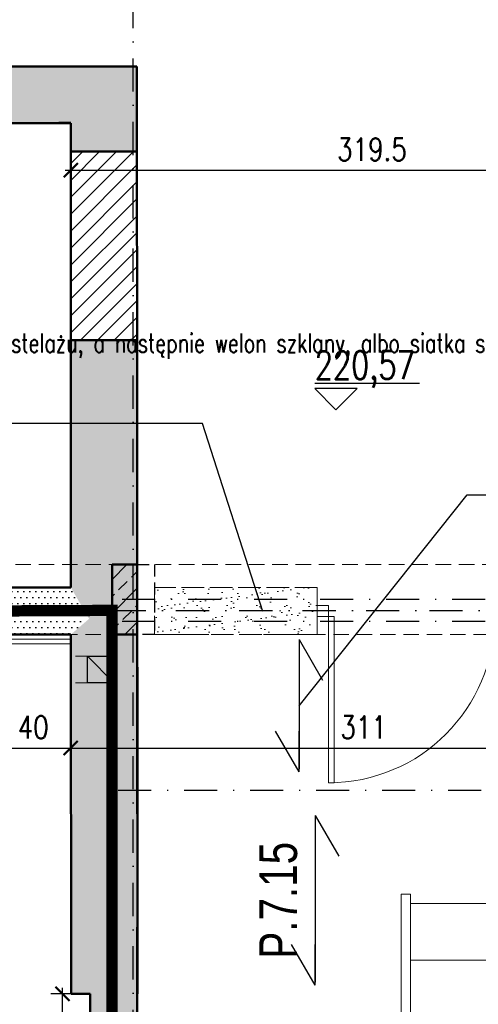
# Model space of a CAD drawing. Header units: millimetres. Extents: x 489 to 7736, y 461 to 5981.
# Tile 32 of 62: x 4515 to 4758, y 1337 to 1859. Entities that reach past the tile are written whole.
import ezdxf
from ezdxf import colors
from ezdxf.entities.mleader import LeaderData, LeaderLine
from ezdxf.enums import TextEntityAlignment as Align
from ezdxf.math import Vec2, Vec3

# ---------------------------------------------------------------- set-up
doc = ezdxf.new("R2010")
doc.units = ezdxf.units.MM
for name, pattern in [('ACAD_ISO02W100', [15, 12, -3]), ('DIVIDE', [31.75, 12.7, -6.35, 0, -6.35, 0, -6.35]), ('DOT___DASHED', [33.523888, 17.638888, -8.819444, 0.01, -7.055556]), ('HIDDEN', [9.525, 6.35, -3.175]), ('MO', [0.7, 0.35, -0.17, 0.01, -0.17])]:
    doc.linetypes.add(name, pattern=pattern)
for name, color, linetype in [('BA_odn', 7, 'Continuous'), ('BA_txs', 2, 'Continuous'), ('BS_ODN', 2, 'Continuous'), ('BS_OSM', 4, 'MO'), ('WK-Opis', 143, 'Continuous'), ('WK-Opisy @ 50', 143, 'Continuous'), ('WK-PPoż', 1, 'Continuous'), ('WK-Siatka', 240, 'DOT___DASHED'), ('WK-Wentylacja', 2, 'Continuous'), ('WK-Wymiary', 8, 'Continuous'), ('WK-Ściany', 7, 'Continuous')]:
    doc.layers.add(name, color=color, linetype=linetype)
for name, color, linetype, lineweight in [('WK-izolacja termiczna II', 124, 'BATTING', 0), ('WK-widok', 8, 'Continuous', 0), ('WK-WYBURZENIA', 6, 'Continuous', 5)]:
    doc.layers.add(name, color=color, linetype=linetype, lineweight=lineweight)
doc.layers.add('WK-Pomieszczenia', color=173, linetype='Continuous', plot=False)
doc.styles.add('Arch-Dim', font='romans.shx', dxfattribs={"width": 0.75})
doc.styles.add('BIKTS', font='bikromsw.shx', dxfattribs={"width": 0.8})
doc.styles.add('BIKWYM', font='bikromsw.shx', dxfattribs={"width": 0.8})
doc.styles.add('DIMTEXT', font='romans', dxfattribs={"width": 0.75})
doc.styles.add('RomanS-Narrow', font='romans.shx', dxfattribs={"width": 0.8})
doc.styles.get("Standard").update_dxf_attribs({"font": 'ARIAL.TTF'})
doc.linetypes.add('BATTING', pattern='A,0.00254,-2.54,[134,ltypeshp.shx,S=2.54,R=0,X=-2.54,Y=0],-5.08,[134,ltypeshp.shx,S=2.54,R=180,X=2.54,Y=0],-2.54', length=10.16254)
doc.dimstyles.new('AEC Dimension 1-50', dxfattribs={"dimtxt": 12, "dimasz": 0.075, "dimexe": 6.25, "dimexo": 0, "dimgap": 5, "dimtad": 1, "dimdec": 1, "dimrnd": 0.5, "dimzin": 9, "dimdsep": 46, "dimtxsty": 'RomanS-Narrow', "dimblk": 'ARCHTICK', "dimcen": 0.125, "dimdle": 3.125, "dimclrd": 8, "dimclre": 8, "dimclrt": 256, "dimadec": 1, "dimazin": 0, "dimtfac": 1, "dimtdec": 1, "dimtmove": 2, "dimatfit": 2, "dimfxl": 0, "dimtolj": 1, "dimtzin": 0, "dimarcsym": 0})
doc.dimstyles.new('BA_BGR_100', dxfattribs={"dimtxt": 25, "dimasz": 1.666667, "dimexe": 0, "dimexo": 0, "dimgap": 0, "dimtad": 0, "dimdec": 1, "dimrnd": 0.5, "dimzin": 9, "dimdsep": 46, "dimtxsty": 'BIKWYM', "dimblk": 'NONE', "dimcen": 0, "dimse1": 1, "dimse2": 1, "dimclrd": 256, "dimclre": 256, "dimclrt": 7, "dimadec": 0, "dimazin": 0, "dimtfac": 0.033333, "dimtdec": 1, "dimtmove": 0, "dimatfit": 3, "dimldrblk": 'NONE', "dimfxl": 0, "dimtvp": 0.8, "dimtolj": 1, "dimarcsym": 0})
doc.dimstyles.new('BA_KR2_100', dxfattribs={"dimtxt": 25, "dimasz": 1.666667, "dimexe": 24, "dimexo": 0, "dimgap": 0, "dimtad": 0, "dimdec": 1, "dimrnd": 0.5, "dimzin": 9, "dimdsep": 46, "dimtxsty": 'BIKWYM', "dimblk": 'WYM-KR2', "dimcen": 0, "dimdle": 20, "dimclrd": 256, "dimclre": 256, "dimclrt": 7, "dimadec": 0, "dimazin": 0, "dimtfac": 0.033333, "dimtdec": 1, "dimtmove": 0, "dimatfit": 3, "dimldrblk": 'WYM-KR2', "dimfxl": 0, "dimtvp": 0.8, "dimtolj": 1, "dimarcsym": 0})
doc.dimstyles.new('BS_BGR_100', dxfattribs={"dimtxt": 25, "dimasz": 1.666667, "dimexe": 0, "dimexo": 0, "dimgap": 0, "dimtad": 0, "dimdec": 1, "dimrnd": 0.5, "dimzin": 9, "dimdsep": 46, "dimtxsty": 'BIKWYM', "dimblk": 'NONE', "dimcen": 0, "dimse1": 1, "dimse2": 1, "dimclrd": 256, "dimclre": 256, "dimclrt": 7, "dimadec": 0, "dimazin": 0, "dimtfac": 0.033333, "dimtdec": 1, "dimtmove": 0, "dimatfit": 3, "dimldrblk": 'NONE', "dimfxl": 0, "dimtvp": 0.8, "dimtolj": 1, "dimarcsym": 0})
doc.dimstyles.get("Standard").update_dxf_attribs({"dimtxt": 0.18, "dimasz": 0.18, "dimexe": 0.18, "dimexo": 0.0625, "dimgap": 0.09, "dimtad": 0, "dimtih": 1, "dimtoh": 1, "dimdec": 4, "dimzin": 0, "dimdsep": 46, "dimtxsty": 'Standard', "dimcen": 0.09, "dimadec": 0, "dimazin": 0, "dimtfac": 1, "dimtdec": 4, "dimtofl": 0, "dimtmove": 0, "dimatfit": 3, "dimfxl": 0, "dimtolj": 1, "dimtzin": 0, "dimarcsym": 0})

# ---------------------------------------------------------------- blocks, each defined once
blk = doc.blocks.new('koty')
blk.add_line((59.14, 18.5), (-15, 18.5))
blk.add_lwpolyline([(15, 15), (-15, 15), (0, 0), (15, 15)])
at = {"ltscale": 2, "style": 'DIMTEXT', "width": 0.75, "flags": 4}
blk.add_attdef('WYSOKOŚĆ', (-15, 21.5), '', height=20, dxfattribs=at)
blk = doc.blocks.new('_ArchTick')
at = {"color": 0, "linetype": 'ByBlock', "const_width": 15}
blk.add_lwpolyline([(-50, -50), (50, 50)], dxfattribs=at)
blk = doc.blocks.new('*D907')
at = {"layer": 'Defpoints', "color": 0}
for p in [(4537.92, 1342.39), (4552.5, 1342.39), (4552.5, 1263.18)]:
    blk.add_point(p, dxfattribs=at)
at = {"layer": 'WK-widok', "color": 8, "lineweight": -2, "ltscale": 1.3}
for p, q in [((4552.5, 1342.39), (4531.67, 1342.39)), ((4537.92, 1260.06), (4537.92, 1345.51)), ((4552.5, 1263.18), (4531.67, 1263.18))]:
    blk.add_line(p, q, dxfattribs=at)
at = {"layer": 'WK-widok', "color": 8, "linetype": 'ByBlock', "lineweight": -2, "xscale": 0.075, "yscale": 0.075, "zscale": 0.075}
for p, rotation in [((4537.92, 1342.39), 90), ((4537.92, 1263.18), 270)]:
    blk.add_blockref('_ArchTick', p, dxfattribs=dict(at, rotation=rotation))
at = {"layer": 'WK-widok', "color": 0, "insert": (4527.92, 1302.79), "char_height": 10, "attachment_point": 5, "rotation": 90, "style": 'RomanS-Narrow'}
blk.add_mtext('\\A1;79.2', dxfattribs=at)
blk = doc.blocks.new('WYM-KR2')
at = {"color": 0, "linetype": 'ByBlock'}
blk.add_line((0, 0), (-12.99, -7.5), dxfattribs=at)
blk.add_line((0, 0), (-12.99, 0))
blk = doc.blocks.new('*D913')
at = {"layer": 'BA_odn', "lineweight": -2}
blk.add_line((4663.36, 1528.57), (4663.36, 1461.67), dxfattribs=at)
at = {"layer": 'Defpoints', "color": 0}
for p in [(4663.36, 1530.24), (4663.36, 1460), (4663.36, 1460)]:
    blk.add_point(p, dxfattribs=at)
at = {"layer": 'BA_odn', "linetype": 'ByBlock', "lineweight": -2, "xscale": 1.666666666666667, "yscale": 1.666666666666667, "zscale": 1.666666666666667}
for p, rotation in [((4663.36, 1530.24), 90), ((4663.36, 1460), 270)]:
    blk.add_blockref('WYM-KR2', p, dxfattribs=dict(at, rotation=rotation))
blk = doc.blocks.new('_None')
blk = doc.blocks.new('*D914')
at = {"layer": 'BA_odn', "lineweight": -2}
blk.add_line((4671.93, 1435.34), (4671.93, 1348.62), dxfattribs=at)
at = {"layer": 'Defpoints', "color": 0}
for p in [(4671.93, 1437), (4671.93, 1346.96), (4671.93, 1346.96)]:
    blk.add_point(p, dxfattribs=at)
at = {"layer": 'BA_odn', "linetype": 'ByBlock', "lineweight": -2, "xscale": 1.666666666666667, "yscale": 1.666666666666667, "zscale": 1.666666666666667}
for p, rotation in [((4671.93, 1437), 90), ((4671.93, 1346.96), 270)]:
    blk.add_blockref('WYM-KR2', p, dxfattribs=dict(at, rotation=rotation))
blk = doc.blocks.new('*D1117')
at = {"layer": 'Defpoints', "color": 0}
for p in [(4861.68, 1813.95), (4861.68, 1778.95), (4542.37, 1743.95)]:
    blk.add_point(p, dxfattribs=at)
at = {"layer": 'WK-Wymiary', "color": 8, "linetype": 'Continuous', "lineweight": -2, "ltscale": 1.3}
for p, q in [((4861.68, 1813.95), (4861.68, 1772.7)), ((4542.37, 1743.95), (4542.37, 1785.2)), ((4539.25, 1778.95), (4864.81, 1778.95))]:
    blk.add_line(p, q, dxfattribs=at)
at = {"layer": 'WK-Wymiary', "color": 8, "linetype": 'ByBlock', "lineweight": -2, "xscale": 0.075, "yscale": 0.075, "zscale": 0.075, "rotation": 180}
blk.add_blockref('_ArchTick', (4542.37, 1778.95), dxfattribs=at)
at = {"layer": 'WK-Wymiary', "color": 8, "linetype": 'ByBlock', "lineweight": -2, "xscale": 0.075, "yscale": 0.075, "zscale": 0.075}
blk.add_blockref('_ArchTick', (4861.68, 1778.95), dxfattribs=at)
at = {"layer": 'WK-Wymiary', "lineweight": -3, "insert": (4702.03, 1789.95), "char_height": 12, "attachment_point": 5, "style": 'RomanS-Narrow'}
blk.add_mtext('\\A1;\\A1;319.5', dxfattribs=at)
blk = doc.blocks.new('*D1172')
at = {"layer": 'Defpoints', "color": 0}
for p in [(4502.45, 1507.67), (4542.27, 1507.67), (4542.27, 1472.67)]:
    blk.add_point(p, dxfattribs=at)
at = {"layer": 'WK-Wymiary', "color": 8, "linetype": 'Continuous', "lineweight": -2, "ltscale": 1.3}
for p, q in [((4502.45, 1507.67), (4502.45, 1466.42)), ((4542.27, 1507.67), (4542.27, 1466.42)), ((4499.32, 1472.67), (4545.39, 1472.67))]:
    blk.add_line(p, q, dxfattribs=at)
at = {"layer": 'WK-Wymiary', "color": 8, "linetype": 'ByBlock', "lineweight": -2, "xscale": 0.075, "yscale": 0.075, "zscale": 0.075, "rotation": 180}
blk.add_blockref('_ArchTick', (4502.45, 1472.67), dxfattribs=at)
at = {"layer": 'WK-Wymiary', "color": 8, "linetype": 'ByBlock', "lineweight": -2, "xscale": 0.075, "yscale": 0.075, "zscale": 0.075}
blk.add_blockref('_ArchTick', (4542.27, 1472.67), dxfattribs=at)
at = {"layer": 'WK-Wymiary', "lineweight": -3, "insert": (4522.36, 1483.67), "char_height": 12, "attachment_point": 5, "style": 'RomanS-Narrow'}
blk.add_mtext('\\A1;\\A1;40', dxfattribs=at)
blk = doc.blocks.new('*D1173')
at = {"layer": 'Defpoints', "color": 0}
for p in [(4542.27, 1507.67), (4853.07, 1507.67), (4853.07, 1472.67)]:
    blk.add_point(p, dxfattribs=at)
at = {"layer": 'WK-Wymiary', "color": 8, "linetype": 'Continuous', "lineweight": -2, "ltscale": 1.3}
for p, q in [((4542.27, 1507.67), (4542.27, 1466.42)), ((4853.07, 1507.67), (4853.07, 1466.42)), ((4539.14, 1472.67), (4856.19, 1472.67))]:
    blk.add_line(p, q, dxfattribs=at)
at = {"layer": 'WK-Wymiary', "color": 8, "linetype": 'ByBlock', "lineweight": -2, "xscale": 0.075, "yscale": 0.075, "zscale": 0.075, "rotation": 180}
blk.add_blockref('_ArchTick', (4542.27, 1472.67), dxfattribs=at)
at = {"layer": 'WK-Wymiary', "color": 8, "linetype": 'ByBlock', "lineweight": -2, "xscale": 0.075, "yscale": 0.075, "zscale": 0.075}
blk.add_blockref('_ArchTick', (4853.07, 1472.67), dxfattribs=at)
at = {"layer": 'WK-Wymiary', "lineweight": -3, "insert": (4697.67, 1483.67), "char_height": 12, "attachment_point": 5, "style": 'RomanS-Narrow'}
blk.add_mtext('\\A1;\\A1;311', dxfattribs=at)

msp = doc.modelspace()

# ---------------------------------------------------------------- hatches: boundary and pattern name
at = {"layer": 'WK-WYBURZENIA', "linetype": 'Continuous', "lineweight": 0}
h = msp.add_hatch(dxfattribs=at)
h.set_pattern_fill('AR-SAND', color=6, scale=0.2, style=0)
h.set_pattern_definition([(37.5, (699.431, 930.084), (-0.320006, 9.788265), [0, -7.7216, 0, -8.636, 0, -8.255]), (7.5, (699.431, 930.084), (8.990466, 14.3365), [0, -4.1656, 0, -6.9596, 0, -2.667]), (327.5, (693.183, 930.084), (15.819847, 0.028744), [0, -2.54, 0, -9.144, 0, -11.938]), (317.5, (693.183, 930.084), (15.27113, 4.458586), [0, -1.27, 0, -5.9944, 0, -6.858])])
h.paths.add_polyline_path([(4586.68, 1557.7), (4586.68, 1532.88), (4673.07, 1532.88), (4673.07, 1557.7)], flags=0)
at = {"layer": 'WK-Ściany', "linetype": 'Continuous', "lineweight": -3}
h = msp.add_hatch(dxfattribs=at)
h.set_pattern_fill('DOTS', color=253, scale=2, style=0)
h.set_pattern_definition([(0, (699.431, 930.084), (1.5875, 3.175), [0, -3.175])])
h.paths.add_polyline_path([(3356.36, 1833.87), (3381.36, 1803.87), (3728.37, 1803.87), (3728.37, 1833.87)], flags=0)
h.paths.add_polyline_path([(3828.37, 1833.87), (3828.37, 1803.87), (3960.26, 1803.87), (3965.26, 1825.12), (3960.26, 1833.87)], flags=0)
h.paths.add_polyline_path([(3975.26, 1833.87), (3965.26, 1825.12), (3960.26, 1803.87), (3970.37, 1803.87), (3975.37, 1812.62), (3975.26, 1833.87)], flags=0)
h.paths.add_polyline_path([(3975.26, 1833.87), (3975.37, 1812.62), (3985.37, 1803.87), (4120.87, 1803.87), (4120.87, 1833.87)], flags=0)
h.paths.add_polyline_path([(4225.87, 1833.87), (4225.87, 1803.87), (4542.27, 1803.87), (4577.39, 1833.87)], flags=0)
h = msp.add_hatch(dxfattribs=at)
h.set_pattern_fill('DOTS', color=253, scale=2, style=0)
h.set_pattern_definition([(6e-15, (699.431, 930.084), (1.5875, 3.175), [0, -3.175])])
h.paths.add_polyline_path([(4577.39, 1833.87), (4542.27, 1803.87), (4542.27, 1788.86), (4577.41, 1788.87)], flags=0)
h.paths.add_polyline_path([(4577.46, 1688.87), (4542.32, 1688.86), (4542.37, 1557.7), (4552.03, 1541.15), (4542.38, 1532.88), (4542.47, 1342.38), (4552.5, 1342.39), (4577.5, 1342.4), (4577.6, 1342.4)], flags=0)
at = {"layer": 'WK-Ściany', "linetype": 'Continuous', "lineweight": 0}
h = msp.add_hatch(dxfattribs=at)
h.set_pattern_fill('ANSI31', color=1, scale=2, style=0)
h.set_pattern_definition([(45, (699.431, 930.084), (-4.490128, 4.490128), [])])
h.paths.add_polyline_path([(4577.41, 1788.87), (4542.27, 1788.86), (4542.32, 1688.86), (4577.46, 1688.87)], flags=0)
at = {"layer": 'WK-Ściany', "linetype": 'Continuous', "lineweight": -3}
h = msp.add_hatch(dxfattribs=at)
h.set_pattern_fill('ANSI33', color=5, scale=2, angle=360, style=0)
h.set_pattern_definition([(45, (699.431, 930.084), (-8.980256, 8.980256), []), (45, (708.411, 930.084), (-8.980256, 8.980256), [6.35, -3.175])])
h.paths.add_polyline_path([(4564.18, 1569.87), (4564.18, 1532.87), (4577.51, 1532.87), (4577.51, 1569.87)], flags=0)
h = msp.add_hatch(dxfattribs=at)
h.set_pattern_fill('DOTS', color=253, scale=2, style=0)
h.set_pattern_definition([(0, (699.431, 930.084), (1.5875, 3.175), [0, -3.175])])
h.paths.add_polyline_path([(4268.37, 1557.7), (4268.37, 1532.88), (4323.36, 1532.88), (4323.36, 1557.7)], flags=0)
h.paths.add_polyline_path([(4502.45, 1557.7), (4502.45, 1532.88), (4542.38, 1532.88), (4552.03, 1541.15), (4542.37, 1557.7)], flags=0)
h = msp.add_hatch(dxfattribs=at)
h.set_pattern_fill('DOTS', color=253, scale=2, style=0)
h.set_pattern_definition([(360, (699.431, 930.084), (1.5875, 3.175), [0, -3.175])])
h.paths.add_polyline_path([(4552.5, 1266.68), (4577.5, 1266.68), (4577.5, 1342.4), (4552.5, 1342.39)], flags=0)
h.paths.add_polyline_path([(4577.5, 1101.68), (4552.5, 1101.68), (4552.5, 965.21), (4560.83, 950.3), (4577.5, 965.21)], flags=0)

# ---------------------------------------------------------------- linework, layer by layer
at = {"layer": 'BS_OSM', "ltscale": 50}
for p, q in [((4569.6, 1551.61), (4790.23, 1551.61)), ((4569.6, 1539.82), (4790.23, 1539.82)), ((4567.5, 1450.32), (4866.19, 1450.32))]:
    msp.add_line(p, q, dxfattribs=at)
at = {"layer": 'WK-izolacja termiczna II', "ltscale": 0.24}
msp.add_line((4021.06, 1530.38), (4542.39, 1530.35), dxfattribs=at)
at = {"layer": 'WK-Pomieszczenia', "color": 173, "linetype": 'HIDDEN', "lineweight": -3}
for p, q in [((4577.4, 1821.86), (4577.51, 1569.87)), ((4542.27, 1804.1), (3985.37, 1803.87)), ((4542.37, 1557.7), (4542.27, 1804.1)), ((4577.51, 1569.87), (4586.68, 1569.87)), ((4577.51, 1569.87), (4586.68, 1569.87)), ((4586.68, 1569.87), (4586.68, 1557.7)), ((4586.68, 1569.87), (4586.68, 1532.87)), ((4021.06, 1557.7), (4542.37, 1557.7)), ((4577.52, 1532.87), (4577.6, 1342.4)), ((4586.68, 1532.87), (4577.52, 1532.87)), ((4577.52, 1532.87), (4577.6, 1342.4)), ((4586.68, 1532.87), (4582.52, 1532.87)), ((4577.6, 1342.4), (4577.5, 1342.4)), ((4577.6, 1342.4), (4577.5, 1342.4)), ((4577.5, 1342.4), (4577.5, 965.21))]:
    msp.add_line(p, q, dxfattribs=at)
at = {"layer": 'WK-PPoż', "color": 1, "linetype": 'DIVIDE', "const_width": 6}
msp.add_lwpolyline([(3980.79, 1542.86), (4564.18, 1545.61), (4564.18, 946.58), (4260.22, 946.58), (4260.22, 1066.13), (3980.49, 1066.13)], dxfattribs=at)
at = {"layer": 'WK-Siatka', "color": 240, "linetype": 'DOT___DASHED', "lineweight": -3}
for p, q in [((4575.32, 946.58), (4575.32, 2632.81)), ((1875.32, 1545.61), (5768.18, 1545.61))]:
    msp.add_line(p, q, dxfattribs=at)
at = {"layer": 'WK-Wentylacja', "ltscale": 0.5}
msp.add_line((4551.11, 1521.29), (4565.11, 1507.29), dxfattribs=at)
msp.add_lwpolyline([(4551.11, 1521.29), (4565.11, 1521.29), (4565.11, 1507.29), (4551.11, 1507.29)], close=True, dxfattribs=at)
at = {"layer": 'WK-widok', "ltscale": 1.3}
msp.add_line((4021.06, 1527.88), (4542.39, 1527.85), dxfattribs=at)
at = {"layer": 'WK-widok', "linetype": 'HIDDEN'}
for p, q in [((4551.11, 1521.29), (4542.47, 1521.29)), ((4551.11, 1507.29), (4542.4, 1507.29))]:
    msp.add_line(p, q, dxfattribs=at)
at = {"layer": 'WK-widok', "linetype": 'HIDDEN', "ltscale": 1.3}
for points in [[(1887.82, 1569.87), (5755.68, 1569.87)], [(1887.82, 1532.88), (4577.51, 1532.88)], [(4582.52, 1532.88), (5755.68, 1532.88)]]:
    msp.add_lwpolyline(points, dxfattribs=at)
at = {"layer": 'WK-WYBURZENIA', "color": 6, "linetype": 'ACAD_ISO02W100', "lineweight": 0}
for p, q in [((4586.68, 1557.7), (4586.68, 1532.88)), ((4673.07, 1557.7), (4586.68, 1557.7)), ((4673.07, 1532.88), (4673.07, 1557.7)), ((4586.68, 1532.88), (4673.07, 1532.88))]:
    msp.add_line(p, q, dxfattribs=at)
at = {"layer": 'WK-WYBURZENIA', "color": 6, "linetype": 'Continuous', "lineweight": 5}
for points in [[(4679.07, 1548.29), (4673.07, 1548.29), (4673.07, 1542.29), (4679.07, 1542.29)], [(4679.07, 1542.29), (4682.07, 1542.29), (4682.07, 1454.29), (4679.07, 1454.29)]]:
    msp.add_lwpolyline(points, close=True, dxfattribs=at)
at = {"layer": 'WK-WYBURZENIA', "ltscale": 0.5}
for points in [[(4722.5, 1395.21), (4722.5, 1115.21), (4707.5, 1115.21), (4707.5, 1210.21), (4712.5, 1207.91), (4712.5, 1120.21), (4717.5, 1120.21), (4717.5, 1395.21), (4722.5, 1395.21)], [(4722.5, 1390.21), (4853.07, 1390.21)], [(4722.5, 1360.21), (4853.07, 1360.21)]]:
    msp.add_lwpolyline(points, dxfattribs=at)
at = {"layer": 'WK-WYBURZENIA', "color": 8, "linetype": 'Continuous', "lineweight": 5, "extrusion": (0, 0, -1)}
msp.add_arc((-4679.07, 1542.29), 88, 180, 270, dxfattribs=at)
at = {"layer": 'WK-Ściany', "color": 7, "linetype": 'Continuous', "lineweight": 50}
for p, q in [((4577.39, 1833.87), (4225.87, 1833.87)), ((4577.41, 1788.87), (4577.39, 1833.87)), ((4577.41, 1788.87), (4577.39, 1833.87)), ((4577.4, 1833.87), (4577.4, 1821.87)), ((4225.87, 1803.87), (4542.27, 1803.87)), ((4542.27, 1803.87), (4542.27, 1788.86)), ((4542.27, 1788.86), (4577.41, 1788.87)), ((4577.41, 1788.87), (4542.27, 1788.86)), ((4542.27, 1788.86), (4542.32, 1688.86)), ((4577.46, 1688.87), (4577.41, 1788.87)), ((4577.46, 1688.87), (4542.32, 1688.86)), ((4542.32, 1688.86), (4577.46, 1688.87)), ((4542.32, 1688.86), (4542.37, 1557.7)), ((4577.6, 1342.4), (4577.46, 1688.87)), ((4564.18, 1569.87), (4564.18, 1532.87)), ((4577.51, 1569.87), (4564.18, 1569.87)), ((4577.51, 1532.87), (4577.51, 1569.87)), ((4542.37, 1557.7), (4502.45, 1557.7)), ((4502.45, 1532.88), (4542.38, 1532.88)), ((4542.38, 1532.88), (4542.47, 1342.38)), ((4564.18, 1532.87), (4577.51, 1532.87)), ((4577.6, 1342.4), (4577.52, 1532.88)), ((4577.5, 1262.04), (4577.5, 1377.66)), ((4542.47, 1342.38), (4552.5, 1342.39)), ((4552.5, 1342.39), (4552.5, 1266.68)), ((4577.5, 1342.4), (4577.6, 1342.4)), ((4577.5, 1342.4), (4577.6, 1342.4)), ((4577.5, 1266.68), (4577.5, 1342.4))]:
    msp.add_line(p, q, dxfattribs=at)
at = {"layer": 'WK-Ściany', "color": 7, "linetype": 'HIDDEN', "lineweight": -3}
for p, q in [((4542.38, 1532.89), (4502.45, 1532.88)), ((4542.47, 1342.38), (4542.38, 1532.89)), ((4552.5, 1342.38), (4542.47, 1342.38)), ((4552.5, 965.21), (4552.5, 1342.38))]:
    msp.add_line(p, q, dxfattribs=at)

# ---------------------------------------------------------------- block references
at = {"layer": 'WK-Wymiary'}
ref = msp.add_blockref('koty', (4682.95, 1651.95), dxfattribs=dict(at, xscale=0.75, yscale=0.75, zscale=0.75))
ref.add_attrib('WYSOKOŚĆ', '220,57', (4671.7, 1668.08), dxfattribs={"layer": '0', "color": 7, "ltscale": 2, "height": 15, "style": 'DIMTEXT', "width": 0.75, "flags": 4})

# ---------------------------------------------------------------- texts
at = {"layer": 'BA_txs', "style": 'BIKTS', "width": 0.8}
msp.add_text('P.7.15', height=20, rotation=90, dxfattribs=at).set_placement((4662.31, 1391.98), align=Align.CENTER)

# ---------------------------------------------------------------- dimensions: what is measured, and where the dimension line sits
at = {"layer": 'BA_odn'}
for p1, p2, picture, middle in [((4663.36, 1530.24), (4663.36, 1460), '*D913', (4663.36, 1495.12)), ((4671.93, 1437), (4671.93, 1346.96), '*D914', (4671.93, 1391.98))]:
    dim = msp.add_aligned_dim(p1=p1, p2=p2, distance=0, text=' ', dimstyle='BA_KR2_100', override={"dimblk1": 'WYM-KR2', "dimblk2": 'WYM-KR2', "dimsah": 1, "dimse1": 1, "dimse2": 1}, dxfattribs=at)
    dim.commit()
    dim.dimension.update_dxf_attribs({"geometry": picture, "text_midpoint": middle})
at = {"layer": 'WK-widok', "ltscale": 1.3}
dim = msp.add_linear_dim(base=(4537.92, 1342.39), p1=(4552.5, 1263.18), p2=(4552.5, 1342.39), angle=90, dimstyle='Standard', override={"dimtxt": 10, "dimasz": 0.075, "dimexe": 6.25, "dimexo": 0, "dimgap": 5, "dimtad": 1, "dimtih": 0, "dimtoh": 0, "dimdec": 1, "dimrnd": 0.1, "dimzin": 9, "dimtxsty": 'RomanS-Narrow', "dimblk": 'ArchTick', "dimcen": 0.125, "dimdle": 3.125, "dimclrd": 8, "dimclre": 8, "dimadec": 2, "dimtdec": 1, "dimtofl": 1, "dimtmove": 2, "dimatfit": 2, "dimfxl": 6.25}, dxfattribs=at)
dim.commit()
dim.dimension.update_dxf_attribs({"geometry": '*D907', "text_midpoint": (4527.92, 1302.79)})
at = {"layer": 'WK-Wymiary', "color": 8, "linetype": 'Continuous', "lineweight": -3, "ltscale": 1.3}
for base, p1, p2, text, picture, middle in [((4861.68, 1778.95), (4542.37, 1743.95), (4861.68, 1813.95), '\\A1;319.5', '*D1117', (4702.03, 1789.95)), ((4542.27, 1472.67), (4502.45, 1507.67), (4542.27, 1507.67), '\\A1;40', '*D1172', (4522.36, 1483.67)), ((4853.07, 1472.67), (4542.27, 1507.67), (4853.07, 1507.67), '\\A1;311', '*D1173', (4697.67, 1483.67))]:
    dim = msp.add_linear_dim(base=base, p1=p1, p2=p2, text=text, dimstyle='AEC Dimension 1-50', override={"dimclrd": 8, "dimclre": 8, "dimclrt": 256}, dxfattribs=at)
    dim.commit()
    dim.dimension.update_dxf_attribs({"geometry": picture, "text_midpoint": middle})

# ---------------------------------------------------------------- leaders
at = {"layer": 'BS_ODN'}
msp.add_leader([(4644.13, 1545.1), (4612.15, 1644.6), (4444.41, 1644.6)], dimstyle='BS_BGR_100', dxfattribs=at)
at = {"layer": 'WK-Opis'}
msp.add_leader([(4663.36, 1495.12), (4752.5, 1606.92), (4884.88, 1606.92)], dimstyle='BA_BGR_100', dxfattribs=at)
at = {"layer": 'WK-Opisy @ 50'}
ml = msp.add_multileader_mtext('Standard', dxfattribs=at)
ml.set_content('ścianę pomieszczenia wyłożyć izolacją akustyczna K-FONIK GK gr.2mm mocowaną na kleju, następnie wełna skalną > 80kg/m{\\fRaavi|b0|i0|c0|p2;³ }gr.50mm mocowana na stelażu, a następnie welon szklany, albo siatka stalowa ', color=256, style='Arch-Dim')
ml.set_leader_properties()
ml.build(insert=Vec2(0, 0))
ml.multileader.update_dxf_attribs({"dogleg_length": 2, "arrow_head_size": 10, "scale": 5})
ctx = ml.context
ctx.base_point, ctx.scale, ctx.char_height, ctx.arrow_head_size, ctx.landing_gap_size, ctx.plane_origin = Vec3(3711.66, 1687.29), 5, 10, 10, 10, Vec3(-18705.82, 11224.89)
notes = []
notes.append((ctx, [(0, (1, 1, 0), (3701.66, 1687.29), (1, 0), 10, [(0, [(3592.72, 1510.83)], 0, [])])]))
ctx.mtext.insert, ctx.mtext.width, ctx.mtext.defined_height, ctx.mtext.line_spacing_factor = Vec3(3721.66, 1692.29), 249.1545, 37.32, 0.8
for ctx, leaders in notes:
    for number, flags, end, landing, length, lines in leaders:
        leader = LeaderData()
        leader.index, (leader.has_last_leader_line, leader.has_dogleg_vector, leader.attachment_direction) = number, flags
        leader.last_leader_point, leader.dogleg_vector, leader.dogleg_length = Vec3(end), Vec3(landing), length
        for number, points, colour, breaks in lines:
            line = LeaderLine()
            line.index, line.vertices, line.color, line.breaks = number, Vec3.list(points), colors.encode_raw_color(colour), breaks
            leader.lines.append(line)
        ctx.leaders.append(leader)

doc.saveas('drawing.dxf')
